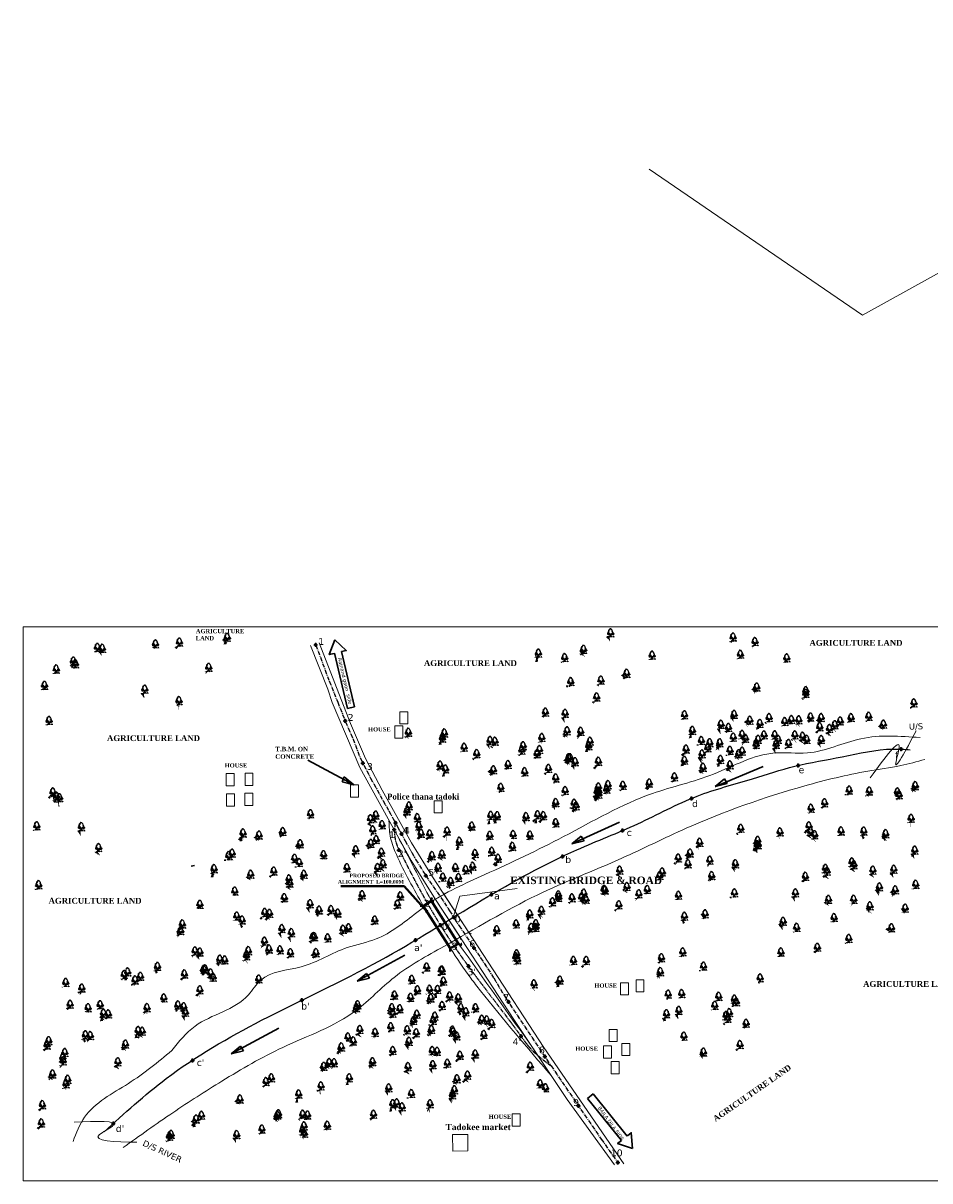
# Model space of a CAD drawing. Header units: millimetres. Extents: x -7700071838 to 844383267715, y -571436171822 to -6721321135.
# Tile 16 of 19: x -3834447680 to -3833750520, y -6732447523 to -6731557732. Entities that reach past the tile are written whole.
import ezdxf

# ---------------------------------------------------------------- set-up
doc = ezdxf.new("R2010")
doc.units = ezdxf.units.MM
doc.header["$MEASUREMENT"] = 0
doc.header["$PDMODE"] = 98
doc.header["$PDSIZE"] = 1500
doc.linetypes.add('CENTER', pattern=[50.8, 31.75, -6.35, 6.35, -6.35])
doc.linetypes.add('CENTER2', pattern=[28.575, 19.05, -3.175, 3.175, -3.175])
doc.layers.add('DIMENTION', color=7, linetype='Continuous', lineweight=9)
for name, color, linetype in [('SECTION', 7, 'Continuous'), ('TEX', 6, 'Continuous'), ('TEXT', 221, 'Continuous')]:
    doc.layers.add(name, color=color, linetype=linetype)
doc.styles.get("Standard").update_dxf_attribs({"font": 'verdana.ttf', "height": 4000})
doc.dimstyles.new('ISO-25', dxfattribs={"dimtxt": 1600, "dimasz": 4000, "dimexe": 4000, "dimexo": 4000, "dimgap": 0.02, "dimtad": 0, "dimdec": 0, "dimdsep": 46, "dimtxsty": 'Standard', "dimcen": 996, "dimclrd": 1, "dimclre": 1, "dimclrt": 1, "dimadec": 0, "dimazin": 0, "dimtfac": 1, "dimtdec": 0, "dimtix": 1, "dimtmove": 2, "dimatfit": 3, "dimfxl": 1200, "dimlwd": 0, "dimlwe": 0, "dimarcsym": 0})

# ---------------------------------------------------------------- blocks, each defined once
blk = doc.blocks.new('A$C16861002')
h = blk.add_hatch()
h.set_pattern_fill('AR-SAND,_O', color=86, scale=0.00875, angle=-7.1637)
h.set_pattern_definition([(30.3363, (-438.715158, 35.971238), (0.0015555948, 0.01679683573), [0, -0.0133, 0, -0.014875, 0, -0.01421875]), (0.3363, (-438.715158, 35.971238), (0.0184440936, 0.0225698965), [0, -0.007175, 0, -0.0119875, 0, -0.00459375]), (320.3363, (-438.725837, 35.97258), (0.02704221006, -0.0033489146), [0, -0.004375, 0, -0.01575, 0, -0.0205625]), (310.3363, (-438.725837, 35.97258), (0.0270559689, 0.0043395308), [0, -0.0021875, 0, -0.010325, 0, -0.0118125])])
edge = h.paths.add_edge_path()
edge.add_spline(control_points=[(0.44, 0.1), (0.44, 0.1), (0.41, 0.11), (0.36, 0.11), (0.27, 0.12), (0.17, 0.14), (0.08, 0.13), (0.01, 0.17), (-0.01, 0.15), (-0.01, 0.14)], knot_values=[0.028153, 0.028153, 0.028153, 0.028153, 0.042705, 0.440186, 0.998352, 1.57343, 2.182336, 2.529485, 2.667956, 2.667956, 2.667956, 2.667956], degree=3, periodic=0)
edge.add_line((-0.01, 0.14), (0.43, 0.08))
edge.add_arc((0.31, 0.12), 0.13, 342.7907, 350.3646)
at = {"color": 86}
for p, q in [((0.65, 0.39), (0.64, 0.26)), ((0.65, 0.27), (0.64, 0.16)), ((0.65, 0.17), (0.64, 0.07)), ((0.66, 0.46), (0.65, 0.39)), ((0.66, 0.39), (0.68, 0.47)), ((0.67, 0.35), (0.66, 0.27)), ((0.69, 0.47), (0.68, 0.35))]:
    blk.add_line(p, q, dxfattribs=at)
for points in [[(0.2, 0.64), (0.16, 0.63), (0.19, 0.61)], [(0.18, 0.73), (0.21, 0.65), (0.25, 0.68)], [(0.19, 0.78), (0.2, 0.75), (0.23, 0.78), (0.26, 0.77), (0.25, 0.8), (0.23, 0.79)], [(0.22, 0.6), (0.21, 0.59), (0.24, 0.57), (0.25, 0.59)], [(0.24, 0.64), (0.22, 0.63), (0.26, 0.6), (0.28, 0.62)], [(0.29, 0.76), (0.26, 0.74), (0.27, 0.72)], [(0.29, 0.88), (0.27, 0.86), (0.3, 0.85)], [(0.31, 0.71), (0.27, 0.69), (0.28, 0.65), (0.32, 0.67)], [(0.31, 0.6), (0.27, 0.57), (0.31, 0.57), (0.34, 0.55)], [(0.36, 0.93), (0.31, 0.96), (0.28, 0.94), (0.29, 0.91)], [(0.29, 0.81), (0.31, 0.76), (0.37, 0.79), (0.32, 0.8), (0.31, 0.83)], [(0.33, 0.6), (0.35, 0.57), (0.38, 0.6)], [(0.41, 1.05), (0.36, 1.04), (0.34, 1), (0.37, 1), (0.37, 0.97), (0.35, 0.96), (0.39, 0.96), (0.39, 0.99), (0.42, 1), (0.42, 1.02), (0.39, 1.02)], [(0.36, 0.91), (0.34, 0.87), (0.4, 0.84), (0.42, 0.86), (0.38, 0.87)], [(0.36, 0.84), (0.34, 0.82), (0.37, 0.81)], [(0.34, 0.66), (0.35, 0.62), (0.4, 0.68), (0.36, 0.66)], [(0.4, 1.1), (0.4, 1.09), (0.37, 1.11)], [(0.41, 0.61), (0.38, 0.58), (0.41, 0.5), (0.47, 0.53), (0.42, 0.54), (0.45, 0.57)], [(0.41, 0.94), (0.39, 0.93), (0.4, 0.91), (0.43, 0.92)], [(0.43, 1.17), (0.41, 1.15), (0.43, 1.11)], [(0.45, 1.09), (0.42, 1.07), (0.46, 1.04), (0.47, 1.06), (0.46, 1.07)], [(0.46, 0.84), (0.42, 0.82), (0.43, 0.78), (0.45, 0.78), (0.45, 0.8), (0.47, 0.81), (0.48, 0.79), (0.5, 0.8)], [(0.5, 1.22), (0.5, 1.18), (0.45, 1.19), (0.48, 1.21), (0.48, 1.23)], [(0.46, 1.27), (0.49, 1.27), (0.46, 1.24)], [(0.49, 1.15), (0.46, 1.14), (0.48, 1.11)], [(0.47, 0.56), (0.5, 0.51), (0.52, 0.56)], [(0.48, 0.77), (0.5, 0.73), (0.52, 0.76)], [(0.52, 1.32), (0.5, 1.3), (0.53, 1.3)], [(0.5, 0.62), (0.52, 0.59), (0.57, 0.59), (0.56, 0.61), (0.53, 0.61)], [(0.55, 0.53), (0.51, 0.49), (0.53, 0.47), (0.55, 0.48), (0.54, 0.5)], [(0.55, 1.27), (0.52, 1.25), (0.55, 1.23)], [(0.57, 0.69), (0.55, 0.65), (0.6, 0.65)], [(0.6, 0.52), (0.57, 0.48), (0.62, 0.49)], [(0.61, 0.59), (0.59, 0.57), (0.62, 0.55), (0.65, 0.56)], [(0.64, 0.46), (0.67, 0.52), (0.72, 0.48), (0.68, 0.49)], [(0.74, 0.47), (0.72, 0.45), (0.75, 0.44)], [(0.74, 0.5), (0.78, 0.46), (0.79, 0.49)], [(0.83, 0.49), (0.86, 0.48), (0.87, 0.51)], [(0.85, 0.65), (0.86, 0.62), (0.89, 0.63), (0.91, 0.6), (0.93, 0.66), (0.9, 0.64)], [(0.92, 0.49), (0.9, 0.46), (0.95, 0.46)], [(0.94, 0.63), (0.98, 0.59), (1.02, 0.6)], [(0.96, 0.5), (1, 0.46), (1.03, 0.48), (1.07, 0.47), (1.07, 0.52), (1.03, 0.5)], [(0.97, 0.67), (1, 0.63), (1.01, 0.67)], [(1.05, 0.59), (1.08, 0.57), (1.04, 0.57)], [(1.1, 0.66), (1.06, 0.63), (1.06, 0.62), (1.11, 0.6), (1.14, 0.61), (1.09, 0.62), (1.13, 0.65)], [(1.14, 0.75), (1.11, 0.75), (1.09, 0.71), (1.11, 0.7), (1.12, 0.73)], [(1.1, 0.52), (1.09, 0.49), (1.13, 0.48), (1.13, 0.52)], [(1.15, 0.72), (1.12, 0.7), (1.13, 0.67)], [(1.13, 0.57), (1.13, 0.54), (1.16, 0.57)], [(1.17, 0.53), (1.16, 0.51), (1.18, 0.48)]]:
    blk.add_lwpolyline(points, close=True, dxfattribs=at)
for points in [[(0.7, 1.46), (0.68, 1.46), (0.61, 1.37), (0.6, 1.31), (0.58, 1.3), (0.53, 1.29)], [(0.6, 0.07), (0.62, 0.18), (0.63, 0.3), (0.63, 0.41), (0.65, 0.47)], [(0.7, 0.46), (0.68, 0.35), (0.68, 0.25), (0.66, 0.12), (0.65, 0.06)], [(0.7, 1.46), (0.72, 1.45), (0.72, 1.45), (0.72, 1.46), (0.74, 1.48), (0.79, 1.47), (0.79, 1.46), (0.81, 1.46), (0.82, 1.43), (0.83, 1.44), (0.87, 1.42)], [(1.11, 0.76), (1.12, 0.76), (1.11, 0.85), (1.08, 0.89), (1.02, 0.89), (0.98, 0.92), (1, 0.95), (1.06, 0.96), (1.07, 0.98), (1.07, 1.05), (1.03, 1.05), (1.01, 1.09), (1.05, 1.13), (1.04, 1.13), (1.03, 1.15), (1, 1.15), (0.99, 1.15), (1.01, 1.17), (0.99, 1.21), (0.99, 1.24), (0.94, 1.22), (0.92, 1.22), (0.91, 1.24), (0.96, 1.26), (0.92, 1.33), (0.89, 1.34), (0.9, 1.39), (0.87, 1.41), (0.87, 1.42)], [(0.91, 0.46), (0.95, 0.44), (0.98, 0.45), (1.03, 0.44), (1.07, 0.46), (1.09, 0.45), (1.09, 0.48), (1.13, 0.46), (1.19, 0.48)], [(1.1, 0.7), (1.11, 0.67), (1.16, 0.65), (1.18, 0.6), (1.18, 0.57), (1.21, 0.55), (1.19, 0.48)]]:
    blk.add_lwpolyline(points, dxfattribs=at)
for centre, radius, start, end in [((0.24, 0.15), 0.227, 343.8213, 33.8793), ((0.4, 0.14), 0.0898, 354.9817, 66.5193), ((0.37, 0.11), 0.0789, 338.4127, 44.178), ((0.31, 0.12), 0.13, 343.4617, 20.2712), ((0.22, 0.18), 0.273, 338.8097, 11.1779), ((0.53, 0.08), 0.0496, 83.2374, 178.7654), ((0.59, 0.1), 0.101, 124.1986, 191.1044), ((0.67, 0.06), 0.0496, 346.9072, 82.4352), ((0.62, 0.1), 0.101, 334.5682, 41.474), ((0.99, 0.08), 0.273, 154.4947, 186.8629), ((0.81, 0.08), 0.0898, 99.1533, 170.6909), ((0.96, 0.06), 0.227, 131.7933, 181.8513), ((0.82, 0.06), 0.0789, 121.4946, 187.2599), ((0.89, 0.05), 0.13, 145.4014, 182.2109), ((0.87, 0.07), 0.227, 343.8213, 33.8793), ((1.03, 0.06), 0.0898, 354.9817, 66.5193), ((1.01, 0.03), 0.0789, 338.4127, 44.178), ((0.94, 0.04), 0.13, 343.4617, 20.2712), ((0.85, 0.1), 0.273, 338.8097, 11.1779), ((1.16, 0), 0.0496, 83.2374, 178.7654), ((1.22, 0.02), 0.101, 124.1986, 191.1044)]:
    blk.add_arc(centre, radius, start, end, dxfattribs=at)
for points, start_tangent, end_tangent in [([(0.53, 0.18), (0.53, 0.19), (0.53, 0.19), (0.54, 0.19), (0.54, 0.19), (0.54, 0.18), (0.54, 0.18), (0.54, 0.18), (0.53, 0.18), (0.53, 0.18), (0.53, 0.18)], (-0.533022, 0.846101), (-0.533022, 0.846101)), ([(0.53, 0.13), (0.53, 0.14), (0.53, 0.14), (0.54, 0.14), (0.54, 0.13), (0.54, 0.13), (0.54, 0.13), (0.54, 0.12), (0.53, 0.12), (0.53, 0.13), (0.53, 0.13)], (-0.533022, 0.846101), (-0.533022, 0.846101)), ([(0.68, 0.11), (0.68, 0.12), (0.68, 0.12), (0.67, 0.12), (0.67, 0.12), (0.67, 0.11), (0.67, 0.11), (0.67, 0.11), (0.67, 0.1), (0.68, 0.11), (0.68, 0.11)], (0.725822, 0.687882), (0.725822, 0.687882)), ([(0.69, 0.16), (0.69, 0.17), (0.69, 0.17), (0.69, 0.17), (0.69, 0.17), (0.69, 0.17), (0.69, 0.16), (0.69, 0.16), (0.69, 0.16), (0.69, 0.16), (0.69, 0.16)], (0.725822, 0.687882), (0.725822, 0.687882)), ([(1.16, 0.1), (1.16, 0.11), (1.16, 0.11), (1.17, 0.11), (1.17, 0.11), (1.17, 0.1), (1.17, 0.1), (1.17, 0.1), (1.16, 0.1), (1.16, 0.1), (1.16, 0.1)], (-0.533022, 0.846101), (-0.533022, 0.846101)), ([(1.16, 0.05), (1.16, 0.06), (1.17, 0.06), (1.17, 0.06), (1.17, 0.05), (1.17, 0.05), (1.17, 0.05), (1.17, 0.04), (1.17, 0.04), (1.16, 0.05), (1.16, 0.05)], (-0.533022, 0.846101), (-0.533022, 0.846101))]:
    blk.add_spline(points, degree=3, dxfattribs=dict(at, start_tangent=start_tangent, end_tangent=end_tangent))

msp = doc.modelspace()

# ---------------------------------------------------------------- linework, layer by layer
at = {"layer": 'DIMENTION', "color": 5, "lineweight": 30, "ltscale": 20}
for p, q in [((-3834202814.467617, -6732040753.502698), (-3834192806.095672, -6732083186.107087)), ((-3834198338.186388, -6732084490.934409), (-3834208346.558333, -6732042058.330022)), ((-3834198338.186388, -6732084490.934409), (-3834192806.095672, -6732083186.107087)), ((-3834316026.090085, -6732205192.53531), (-3834318440.076841, -6732205769.795842)), ((-3834009394.911518, -6732380713.764486), (-3834013855.087505, -6732384237.034587)), ((-3833987727.757068, -6732416594.217002), (-3834013855.087505, -6732384237.034587)), ((-3834009394.911518, -6732380713.764486), (-3833983267.581084, -6732413070.9469))]:
    msp.add_line(p, q, dxfattribs=at)
for points in [[(-3834208546.689331, -6732042105.533944), (-3834212301.624689, -6732042991.192278), (-3834208080.699511, -6732031701.549537)], [(-3834203014.598615, -6732040800.706623), (-3834199259.663259, -6732039915.04829), (-3834208080.699511, -6732031701.549537)], [(-3833983106.228076, -6732412943.487754), (-3833980078.860418, -6732410552.049843), (-3833979125.749511, -6732422567.199536)], [(-3833987566.404062, -6732416466.757854), (-3833990593.771719, -6732418858.195767), (-3833979125.749511, -6732422567.199536)]]:
    msp.add_lwpolyline(points, dxfattribs=at)
at = {"layer": 'SECTION', "color": 0, "lineweight": 5, "ltscale": 20}
for p, q in [((-3833802231.208307, -6731782073.839116), (-3833396170.471952, -6731557732.068071)), ((-3833966383.420876, -6731669903.491705), (-3833802231.208307, -6731782073.839116)), ((-3834151416.277576, -6732190573.662536), (-3834148787.324019, -6732195269.684657)), ((-3834130509.067192, -6732231272.781041), (-3834130641.223825, -6732231070.518935))]:
    msp.add_line(p, q, dxfattribs=at)
at = {"layer": 'SECTION', "color": 1, "lineweight": 5, "ltscale": 20}
for p, q in [((-3834226658.693076, -6732036021.219035), (-3834213462.797076, -6732069521.514535)), ((-3834219970.977076, -6732034102.428035), (-3834195929.984576, -6732096042.348035)), ((-3834213462.797076, -6732069521.514535), (-3834209973.066076, -6732079951.434035)), ((-3834209973.066076, -6732079951.434035), (-3834188883.196576, -6732129952.210035)), ((-3834195929.984576, -6732096042.348035), (-3834184523.838076, -6732122939.085035)), ((-3834188883.196576, -6732129952.210035), (-3834149246.695456, -6732201306.549035)), ((-3834184523.838076, -6732122939.085035), (-3834171625.298576, -6732147299.876035)), ((-3834171625.298576, -6732147299.876035), (-3834149121.583076, -6732187605.708035)), ((-3834149121.583076, -6732187605.708035), (-3834132985.785076, -6732213778.690536)), ((-3834149246.695456, -6732201306.549035), (-3834130537.426732, -6732231227.426927)), ((-3834132985.785076, -6732213778.690536), (-3834047291.008076, -6732344940.959536)), ((-3834130537.426732, -6732231227.426927), (-3834070268.985883, -6732323472.785716)), ((-3834070268.985883, -6732323472.785716), (-3834029382.292076, -6732385022.371535)), ((-3834047291.008076, -6732344940.959536), (-3833985917.748576, -6732434450.876534)), ((-3834029382.292076, -6732385022.371535), (-3833992897.210576, -6732435247.567535))]:
    msp.add_line(p, q, dxfattribs=at)
at = {"layer": 'SECTION', "color": 2, "linetype": 'CENTER', "ltscale": 100}
for p, q in [((-3834222748.174576, -6732035566.768535), (-3834215426.472076, -6732055035.203535)), ((-3834215426.472076, -6732055035.203535), (-3834212339.905349, -6732063242.396285)), ((-3834212339.905349, -6732063242.396285), (-3834205793.243576, -6732079626.025035)), ((-3834205793.243576, -6732079626.025035), (-3834199753.137537, -6732094741.951037)), ((-3834199753.137537, -6732094741.951037), (-3834193898.983575, -6732108003.934035)), ((-3834193898.983575, -6732108003.934035), (-3834188080.895076, -6732123432.809035)), ((-3834188080.895076, -6732123432.809035), (-3834180517.941076, -6732138070.603536)), ((-3834180517.941076, -6732138070.603536), (-3834170806.165576, -6732155395.827536)), ((-3834170806.165576, -6732155395.827536), (-3834166436.117104, -6732163191.731453)), ((-3834166436.117104, -6732163191.731453), (-3834163108.559576, -6732169281.815036)), ((-3834163108.559576, -6732169281.815036), (-3834159783.716296, -6732175366.93101)), ((-3834159783.716296, -6732175366.93101), (-3834153859.579515, -6732186209.264417)), ((-3834153859.579515, -6732186209.264417), (-3834151416.277576, -6732190573.662536)), ((-3834148787.324019, -6732195269.684657), (-3834145700.608818, -6732200783.39289)), ((-3834145700.608818, -6732200783.39289), (-3834138081.881106, -6732212967.675714)), ((-3834138081.881106, -6732212967.675714), (-3834123829.449075, -6732233752.070535)), ((-3834123829.449075, -6732233752.070535), (-3834119840.383576, -6732239990.946535)), ((-3834119840.383576, -6732239990.946535), (-3834115893.478773, -6732246163.883443)), ((-3834115893.478773, -6732246163.883443), (-3834112511.967412, -6732251452.548185)), ((-3834112511.967412, -6732251452.548185), (-3834095978.927076, -6732276077.682536)), ((-3834095978.927076, -6732276077.682536), (-3834085891.488036, -6732291517.262859)), ((-3834085891.488036, -6732291517.262859), (-3834076190.693575, -6732307575.029536)), ((-3834076190.693575, -6732307575.029536), (-3834041809.549576, -6732359124.303535)), ((-3834041809.549576, -6732359124.303535), (-3834003121.088064, -6732415549.54487)), ((-3834003121.088064, -6732415549.54487), (-3833990408.438213, -6732433439.649006))]:
    msp.add_line(p, q, dxfattribs=at)
at = {"layer": 'SECTION', "color": 1, "lineweight": 30, "ltscale": 20}
for p, q in [((-3834228852.43585, -6732124084.410851), (-3834193368.019289, -6732143136.497302)), ((-3833878775.01779, -6732129046.083281), (-3833915392.749382, -6732144317.116337)), ((-3834201871.940506, -6732139607.004253), (-3834200916.987157, -6732137007.075972)), ((-3834200916.987157, -6732137007.075972), (-3834193368.019289, -6732143136.497302)), ((-3833908514.489422, -6732138621.173265), (-3833915716.475513, -6732144532.171766)), ((-3833908514.489422, -6732138621.173265), (-3833907766.898934, -6732139786.934478)), ((-3834202429.112264, -6732140967.372813), (-3834201951.635589, -6732139667.408671)), ((-3834202429.112264, -6732140967.372813), (-3834193368.019289, -6732143136.497302)), ((-3833906271.717959, -6732142218.456903), (-3833915716.475513, -6732144532.171766)), ((-3833907766.898934, -6732139886.934478), (-3833906271.717959, -6732142218.456903)), ((-3833989258.293449, -6732171826.417767), (-3834025876.025041, -6732188597.450823)), ((-3834018674.038949, -6732182686.452321), (-3834025876.025041, -6732188597.450823)), ((-3834018674.038949, -6732182686.452321), (-3834017926.448462, -6732183852.213534)), ((-3834017926.448462, -6732183952.213534), (-3834016431.267487, -6732186283.73596)), ((-3834016431.267487, -6732186283.73596), (-3834025876.025041, -6732188597.450823)), ((-3834154289.807815, -6732274163.372938), (-3834190907.539407, -6732294024.405994)), ((-3834183705.553315, -6732288113.407493), (-3834190907.539407, -6732294024.405994)), ((-3834183705.553315, -6732288113.407493), (-3834182957.962828, -6732289279.168706)), ((-3834182957.962828, -6732289379.168706), (-3834181462.781853, -6732291710.691132)), ((-3834181462.781853, -6732291710.691132), (-3834190907.539407, -6732294024.405994)), ((-3834251090.468082, -6732330061.559415), (-3834287708.199674, -6732349922.592471)), ((-3834280506.213583, -6732344011.593969), (-3834287708.199674, -6732349922.592471)), ((-3834280506.213583, -6732344011.593969), (-3834279758.623095, -6732345177.355183)), ((-3834278263.44212, -6732347608.877608), (-3834287708.199674, -6732349922.592471)), ((-3834279758.623095, -6732345277.355183), (-3834278263.44212, -6732347608.877608))]:
    msp.add_line(p, q, dxfattribs=at)
at = {"layer": 'SECTION', "color": 0, "lineweight": 20, "ltscale": 20}
for p, q in [((-3834130633.290928, -6732231074.115701), (-3834124074.011592, -6732227418.826747)), ((-3834124074.011592, -6732227418.826747), (-3834104933.216676, -6732256715.24573)), ((-3834130509.067192, -6732231272.781041), (-3834111458.326232, -6732260429.417987)), ((-3834111477.697643, -6732260399.770574), (-3834111450.718724, -6732261921.142323)), ((-3834104933.216676, -6732256715.24573), (-3834102832.849457, -6732257677.697633))]:
    msp.add_line(p, q, dxfattribs=at)
at = {"layer": 'SECTION', "color": 0, "lineweight": 18, "ltscale": 20}
for p, q in [((-3834124074.011592, -6732227418.826747), (-3834124190.930552, -6732226190.609158)), ((-3834130632.691141, -6732231074.387644), (-3834131616.082417, -6732230628.51925))]:
    msp.add_line(p, q, dxfattribs=at)
at = {"layer": 'SECTION', "color": 1, "lineweight": 40, "ltscale": 40}
for p, q in [((-3834139996.504131, -6732236139.950318), (-3834142440.299511, -6732236139.950318)), ((-3834139996.504131, -6732236139.950318), (-3834133954.243151, -6732232134.247035)), ((-3834139996.504131, -6732236139.950318), (-3834119242.714359, -6732268698.275578)), ((-3834133954.243151, -6732232134.247035), (-3834133409.599511, -6732229840.399537)), ((-3834133954.243151, -6732232134.247035), (-3834112884.971889, -6732265231.347499)), ((-3834119242.714359, -6732268698.275578), (-3834112884.971889, -6732265231.347499)), ((-3834119242.714359, -6732268698.275578), (-3834119242.714359, -6732271343.399537)), ((-3834112884.971889, -6732265231.347499), (-3834110399.199511, -6732266384.599537))]:
    msp.add_line(p, q, dxfattribs=at)
at = {"layer": 'SECTION', "color": 1, "lineweight": 50, "ltscale": 40}
for p, q in [((-3834137465.221658, -6732240110.999412), (-3834137675.247961, -6732240293.669822)), ((-3834137675.247961, -6732240293.669822), (-3834137377.021658, -6732240424.599412)), ((-3834137377.021658, -6732240424.599412), (-3834137465.221658, -6732240110.999412))]:
    msp.add_line(p, q, dxfattribs=at)
at = {"layer": 'SECTION', "color": 0, "lineweight": 5, "ltscale": 20}
msp.add_lwpolyline([(-3834447679.562927, -6732021633.08416), (-3833576196.299511, -6732021633.08416), (-3833580066.164745, -6732447522.899537), (-3834447679.562927, -6732447522.899537)], close=True, dxfattribs=at)
at = {"layer": 'SECTION', "lineweight": 5, "ltscale": 20}
for points in [[(-3834158001.127691, -6732086942.603752), (-3834151924.956191, -6732086942.603752), (-3834151924.956191, -6732096362.633252), (-3834158001.127691, -6732096362.633252)], [(-3834161815.171199, -6732097759.552797), (-3834155738.9997, -6732097759.552797), (-3834155738.9997, -6732107179.582297), (-3834161815.171199, -6732107179.582297)], [(-3834291526.053821, -6732134506.344026), (-3834285449.88232, -6732134506.344026), (-3834285449.88232, -6732143926.373525), (-3834291526.053821, -6732143926.373525)], [(-3834277089.008309, -6732134270.204731), (-3834271012.836809, -6732134270.204731), (-3834271012.836809, -6732143690.23423), (-3834277089.008309, -6732143690.23423)], [(-3834195886.105038, -6732143136.497302), (-3834189809.933539, -6732143136.497302), (-3834189809.933539, -6732152556.526802), (-3834195886.105038, -6732152556.526802)], [(-3834291286.631271, -6732150081.16573), (-3834285210.459771, -6732150081.16573), (-3834285210.459771, -6732159501.19523), (-3834291286.631271, -6732159501.19523)], [(-3834277116.631271, -6732149611.16573), (-3834271040.459771, -6732149611.16573), (-3834271040.459771, -6732159031.19523), (-3834277116.631271, -6732159031.19523)], [(-3834131543.886575, -6732155325.745283), (-3834125467.715076, -6732155325.745283), (-3834125467.715076, -6732164745.774783), (-3834131543.886575, -6732164745.774783)], [(-3833988417.058199, -6732295249.152798), (-3833982340.886699, -6732295249.152798), (-3833982340.886699, -6732304669.182298), (-3833988417.058199, -6732304669.182298)], [(-3833976398.578295, -6732292932.739685), (-3833970322.406795, -6732292932.739685), (-3833970322.406795, -6732302352.769184), (-3833976398.578295, -6732302352.769184)], [(-3833997051.555974, -6732331078.321008), (-3833990975.384474, -6732331078.321008), (-3833990975.384474, -6732340498.350507), (-3833997051.555974, -6732340498.350507)], [(-3834001371.7027, -6732343763.146297), (-3833995295.531199, -6732343763.146297), (-3833995295.531199, -6732353183.175797), (-3834001371.7027, -6732353183.175797)], [(-3833987245.215544, -6732341857.371538), (-3833981169.044044, -6732341857.371538), (-3833981169.044044, -6732351277.401037), (-3833987245.215544, -6732351277.401037)], [(-3833995603.470224, -6732355758.321008), (-3833989527.298724, -6732355758.321008), (-3833989527.298724, -6732365178.350507), (-3833995603.470224, -6732365178.350507)], [(-3834071553.4472, -6732396053.006297), (-3834065477.2757, -6732396053.006297), (-3834065477.2757, -6732405473.035798), (-3834071553.4472, -6732405473.035798)], [(-3834117501.749511, -6732411990.080982), (-3834105643.749511, -6732411990.080982), (-3834105809.54873, -6732424455.116484), (-3834117336.79873, -6732424621.716483)]]:
    msp.add_lwpolyline(points, close=True, dxfattribs=at)
at = {"layer": 'SECTION', "color": 1, "lineweight": 40, "ltscale": 40}
msp.add_lwpolyline([(-3834137377.021658, -6732240424.599412), (-3834154765.032838, -6732221117.623046), (-3834203299.532838, -6732221117.623046)], dxfattribs=at)
at = {"layer": 'SECTION', "color": 2, "linetype": 'CENTER', "ltscale": 100}
msp.add_arc((-3834132018.833804, -6732179007.339956), 30176.618026, 167.2050963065, 213.9459526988, dxfattribs=at)
at = {"layer": 'SECTION', "lineweight": 18, "ltscale": 20}
for points in [[(-3833760926.303524, -6732101570.942549), (-3833776758.160156, -6732126381.010036), (-3833774134.03463, -6732114344.391665), (-3833796348.75532, -6732137705.336181)], [(-3834408338.799511, -6732402393.899537), (-3834379066.273558, -6732405444.531831), (-3834389182.249512, -6732412125.68183), (-3834360170.176731, -6732417893.198676)]]:
    msp.add_spline(points, degree=3, dxfattribs=at)
at = {"layer": 'SECTION', "lineweight": 20, "ltscale": 20}
msp.add_spline([(-3834333392.845076, -6732347426.411035), (-3834315484.129076, -6732328603.183536), (-3834274476.984576, -6732304601.464536), (-3834265051.344576, -6732293307.528037), (-3834233946.732576, -6732282950.545036), (-3834198454.709576, -6732268222.982536), (-3834176192.245575, -6732261512.824536), (-3834145098.854576, -6732241376.740035), (-3834136699.936076, -6732235081.759036), (-3834092719.226575, -6732212134.814035), (-3834032086.553076, -6732182920.940537), (-3833963840.431076, -6732149858.264035), (-3833916818.830576, -6732134878.229035), (-3833869786.009076, -6732118658.273536), (-3833844712.684577, -6732118658.273536), (-3833803604.551075, -6732107717.798535), (-3833758078.830622, -6732106850.936968)], degree=3, dxfattribs=at)
at = {"layer": 'SECTION', "color": 0, "lineweight": 25, "ltscale": 20}
msp.add_spline([(-3834385430.232576, -6732409876.886536), (-3834337651.214576, -6732368914.626037), (-3834264293.927076, -6732324097.952035), (-3834173560.921075, -6732278316.272037), (-3834094716.564576, -6732231563.975537), (-3834021847.390576, -6732193053.503535), (-3833975100.704576, -6732173085.734035), (-3833929509.781576, -6732151861.212535), (-3833886774.603076, -6732138491.391035), (-3833854312.250076, -6732128869.383535), (-3833817911.326075, -6732121553.291535), (-3833779036.171576, -6732115643.449536), (-3833765548.050569, -6732116160.399537)], degree=3, dxfattribs=at)
at = {"layer": 'SECTION', "color": 0, "lineweight": 20, "ltscale": 20}
for points in [[(-3834370803.659075, -6732421922.630036), (-3834332590.543576, -6732395171.766035), (-3834294882.373076, -6732370889.522037), (-3834247959.349511, -6732344929.149537), (-3834191519.389235, -6732316411.755864), (-3834162390.415576, -6732291119.433035), (-3834124182.910576, -6732267336.523536), (-3834052419.005076, -6732227877.877035), (-3833987864.592076, -6732199763.661536), (-3833937858.205575, -6732176569.854536), (-3833846710.022576, -6732143950.651801), (-3833798190.418576, -6732132701.355037), (-3833772926.337076, -6732128364.438537), (-3833754366.803076, -6732123634.787036)], [(-3834333392.845076, -6732347426.411035), (-3834366764.099076, -6732372696.103037), (-3834400471.983076, -6732398588.560536), (-3834409291.689076, -6732417232.252036)]]:
    msp.add_spline(points, degree=3, dxfattribs=at)
at = {"layer": 'SECTION', "color": 6, "lineweight": 5, "ltscale": 20}
for points in [[(-3834139996.504131, -6732236139.950318), (-3834160686.569533, -6732196785.692648), (-3834165152.354984, -6732184019.693492), (-3834166377.775501, -6732170817.993194)], [(-3834133954.243151, -6732232134.247035), (-3834159857.813579, -6732182204.224199)], [(-3834119242.714359, -6732268698.275578), (-3834103533.73057, -6732291665.845992), (-3834096004.978154, -6732301486.053319), (-3834041721.585901, -6732366447.173751)], [(-3834112884.971889, -6732265231.347499), (-3834054712.096155, -6732346891.654552)]]:
    msp.add_spline(points, degree=3, dxfattribs=at)
at = {"layer": 'SECTION', "color": 2, "linetype": 'CENTER', "ltscale": 100}
msp.add_spline([(-3834157052.29065, -6732195858.283961), (-3834152562.290649, -6732204968.283961), (-3834142482.290649, -6732224158.283961), (-3834122502.290649, -6732257908.283961), (-3834089022.290649, -6732304248.283961), (-3834064802.290649, -6732336488.283961), (-3834058762.290649, -6732344468.283961), (-3834041809.549576, -6732359124.303535)], degree=3, dxfattribs=at)
at = {"layer": 'SECTION', "color": 230, "ltscale": 20}
for p in [(-3834222748.174576, -6732035566.768535), (-3834200082.94454, -6732093916.578401), (-3833772665.104181, -6732115754.251445), (-3834186456.351731, -6732126577.047602), (-3833851870.529368, -6732128257.155112), (-3833933722.313569, -6732153564.532498), (-3834161446.137936, -6732172324.373023), (-3834162413.971363, -6732177602.58319), (-3834156821.647905, -6732180788.097713), (-3833986858.962555, -6732178305.948472), (-3834158745.848853, -6732193270.145537), (-3834033000.822218, -6732198160.644739), (-3834138081.881106, -6732212967.675714), (-3834087660.963954, -6732227401.941238), (-3834116645.861525, -6732244987.16105), (-3834126887.098507, -6732251010.183018), (-3834145987.905759, -6732262513.773327), (-3834101027.441857, -6732268558.172982), (-3834105340.917899, -6732282546.654669), (-3834233336.290363, -6732308598.987379), (-3834074584.576685, -6732309983.156492), (-3834064894.997976, -6732336361.427651), (-3834046533.065091, -6732352042.113498), (-3834317423.419269, -6732355056.163109), (-3834020688.532461, -6732389928.280776), (-3834378308.653988, -6732403522.21918), (-3833990408.438213, -6732433439.649006)]:
    msp.add_point(p, dxfattribs=at)

# ---------------------------------------------------------------- block references
at = {"color": 230, "ltscale": 20, "xscale": 4668.519492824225, "yscale": 4668.519492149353, "zscale": 4668.519491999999, "rotation": 7.276220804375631}
for p in [(-3833998809.561184, -6732030350.28595), (-3834054294.711184, -6732045932.28595), (-3834034143.461184, -6732049323.08595), (-3834019617.411184, -6732043046.18595), (-3833966893.274724, -6732047505.739251), (-3834006262.461184, -6732066673.98595), (-3834029512.961184, -6732067815.68595), (-3834009561.127224, -6732079637.072751)]:
    msp.add_blockref('A$C16861002', p, dxfattribs=at)
at = {"color": 230, "lineweight": 9, "ltscale": 20, "xscale": 4668.519492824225, "yscale": 4668.519492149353, "zscale": 4668.519491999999, "rotation": 7.276220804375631}
msp.add_blockref('A$C16861002', (-3833986479.530224, -6732061475.884251), dxfattribs=at)
at = {"layer": 'SECTION', "color": 230, "ltscale": 20, "xscale": 4668.519492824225, "yscale": 4668.519492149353, "zscale": 4668.519491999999, "rotation": 7.276220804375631}
for p in [(-3834348738.294225, -6732038809.464251), (-3834330334.016471, -6732037385.345002), (-3834293584.577913, -6732033750.907065), (-3833904639.166725, -6732033535.594251), (-3833887852.550725, -6732037030.93575), (-3834393380.375066, -6732041444.289659), (-3834389666.891725, -6732042276.753251), (-3833899045.498225, -6732046810.037251), (-3834425041.094224, -6732058204.96275), (-3834411862.029725, -6732051971.69725), (-3834410367.122383, -6732054056.331672), (-3834307809.696725, -6732056819.16925), (-3833863373.939225, -6732049604.066251), (-3834434062.778225, -6732070671.493751), (-3834356958.541447, -6732073607.987588), (-3833886455.536225, -6732071950.687751), (-3833848685.650225, -6732074744.71675), (-3834330706.147225, -6732082447.93325), (-3833848733.414267, -6732076886.103735), (-3833765628.361184, -6732084189.03595), (-3834048992.911184, -6732091289.135949), (-3834033822.511184, -6732092180.93595), (-3833941993.875725, -6732093321.082251), (-3833903823.061184, -6732092986.98595), (-3834430589.878725, -6732097686.051251), (-3833913997.480725, -6732100631.56375), (-3833891739.661184, -6732097512.135949), (-3833884022.676138, -6732099992.011534), (-3833876956.959725, -6732095469.90375), (-3833864962.472472, -6732098536.740243), (-3833859772.061184, -6732097007.43595), (-3833854127.835225, -6732097192.32725), (-3833845083.709225, -6732095037.89525), (-3833838057.392927, -6732102511.277076), (-3833836897.989725, -6732095469.90375), (-3833826395.865374, -6732100951.188966), (-3833822254.584725, -6732098050.73375), (-3833813959.511184, -6732095500.68595), (-3833800366.911184, -6732094496.18595), (-3833789038.111184, -6732100528.08595), (-3834154317.637724, -6732106780.67175), (-3834128209.272856, -6732111255.322363), (-3834126670.161184, -6732107392.98595), (-3834051754.061184, -6732110791.135949), (-3834032266.761184, -6732105638.78595), (-3834021858.33031, -6732106095.802157), (-3833935962.588225, -6732105361.215251), (-3833908256.272787, -6732103079.105063), (-3833904521.346225, -6732110522.875251), (-3833897687.411684, -6732108426.417548), (-3833895130.942633, -6732111385.987208), (-3833880833.815225, -6732108800.451751), (-3833872589.424983, -6732108732.947076), (-3833857124.93686, -6732108771.163711), (-3833851177.998834, -6732109802.816237), (-3833830537.146022, -6732103851.644181), (-3834111438.511184, -6732118256.28595), (-3834091457.595725, -6732113058.821251), (-3834087727.197165, -6732113659.04602), (-3834067059.816842, -6732120498.206946), (-3834066052.078323, -6732117055.868037), (-3834053558.028561, -6732120024.610385), (-3834015643.511184, -6732117085.18595), (-3834014635.772665, -6732113642.847039), (-3833940825.411184, -6732119702.567668), (-3833929072.894225, -6732113103.705251), (-3833924148.709898, -6732118682.854663), (-3833922609.598225, -6732114820.51825), (-3833914855.887225, -6732114820.51825), (-3833886949.793402, -6732116123.936374), (-3833885410.68173, -6732112261.59996), (-3833871600.766898, -6732116102.024663), (-3833870061.655224, -6732112239.688251), (-3833862035.861184, -6732115355.48595), (-3833848096.547724, -6732112239.688251), (-3833836864.561184, -6732112339.53595), (-3834101786.526225, -6732123185.352615), (-3834055269.870725, -6732123185.352615), (-3834031084.875549, -6732126372.703556), (-3834029973.561184, -6732126243.28595), (-3834008256.440494, -6732129107.262177), (-3833942053.421759, -6732128289.198377), (-3833928489.661184, -6732123398.83595), (-3833914394.811184, -6732127671.635949), (-3833907093.811184, -6732120635.23595), (-3833900212.482225, -6732123185.352615), (-3833897631.209591, -6732121310.474936), (-3834129872.689225, -6732131893.269751), (-3834125775.612906, -6732134939.785369), (-3834088949.961184, -6732135641.48595), (-3834077666.986725, -6732131595.913251), (-3834064937.511184, -6732137116.385949), (-3834046657.753225, -6732134608.75175), (-3834026148.577649, -6732129425.750394), (-3833927776.868725, -6732133744.734751), (-3833907022.641746, -6732131815.909518), (-3834041058.474225, -6732141919.233251), (-3834000855.782706, -6732147077.79084), (-3833969126.253725, -6732145790.478251), (-3833949747.586725, -6732141055.21625), (-3834427614.609388, -6732152633.307855), (-3834424849.149399, -6732155885.111956), (-3834083278.211184, -6732149136.08595), (-3834033779.887821, -6732151558.030207), (-3834009163.803603, -6732152230.869454), (-3834008156.065084, -6732148788.530543), (-3834008052.489237, -6732152101.451848), (-3834007889.198225, -6732154391.374751), (-3834001863.521225, -6732150520.12975), (-3833989368.937725, -6732147507.291251), (-3833815370.501225, -6732151182.168751), (-3833799958.457725, -6732151883.481251), (-3833778245.822725, -6732152579.18325), (-3833777023.008166, -6732154799.766498), (-3833764572.411184, -6732147786.135949), (-3834422544.421725, -6732157000.257251), (-3834153806.361184, -6732163377.93595), (-3834041058.474225, -6732160837.839251), (-3834026841.467225, -6732161269.847751), (-3834025346.559883, -6732163354.482171), (-3833834283.496725, -6732160972.49125), (-3834229560.361184, -6732169365.73595), (-3834183459.306374, -6732173253.702466), (-3834179318.025725, -6732170353.247251), (-3834155345.472857, -6732167240.272363), (-3834147436.361184, -6732172354.73595), (-3834091019.976725, -6732170729.15075), (-3834086009.798363, -6732170915.487956), (-3834063881.988225, -6732171593.16775), (-3834054939.906531, -6732170181.127755), (-3834050574.482435, -6732170841.22914), (-3833844786.352725, -6732165169.14525), (-3833767737.356225, -6732172866.75125), (-3834440004.297724, -6732178623.12425), (-3834405780.247725, -6732179318.826251), (-3834181680.046225, -6732181787.446251), (-3834174549.100725, -6732177815.212251), (-3834146189.311184, -6732178714.93595), (-3834124494.561184, -6732182720.68595), (-3834105528.998646, -6732178842.172954), (-3834041058.474225, -6732176322.819251), (-3833898720.089225, -6732180558.746751), (-3833846340.789738, -6732178683.169002), (-3833821671.092724, -6732182657.07375), (-3833804160.722225, -6732182657.07375), (-3834281445.957224, -6732184199.961251), (-3834269105.811184, -6732185748.885949), (-3834250853.311184, -6732183058.78595), (-3834179026.279725, -6732189243.80075), (-3834144564.961184, -6732184450.385949), (-3834137968.640725, -6732184923.715751), (-3834115139.516225, -6732190517.384251), (-3834091662.569123, -6732185929.298785), (-3834073790.131225, -6732185355.724251), (-3834060869.149724, -6732185782.122251), (-3833930376.161184, -6732191361.83595), (-3833885741.744504, -6732189923.243964), (-3833868602.925225, -6732183352.77575), (-3833845068.164334, -6732183014.230737), (-3833841986.713225, -6732185451.10275), (-3833787351.664225, -6732184755.40075), (-3834392505.804725, -6732195359.24575), (-3834289804.303888, -6732199642.723475), (-3834237500.811184, -6732192425.135949), (-3834194752.511225, -6732197092.89025), (-3834183167.560374, -6732192144.255965), (-3834175031.603725, -6732198978.01825), (-3834128492.506225, -6732200408.69575), (-3834103076.941225, -6732199976.687251), (-3834090167.661781, -6732198254.263751), (-3834074384.711184, -6732194507.635949), (-3833937718.811184, -6732199581.58595), (-3833886113.295725, -6732193148.708751), (-3833885455.428278, -6732193328.725399), (-3833764937.716725, -6732197345.36275), (-3834292459.368725, -6732201626.174251), (-3834241807.911184, -6732203682.885949), (-3834241807.911184, -6732203682.885949), (-3834238229.565854, -6732206890.802041), (-3834219537.411184, -6732200813.93595), (-3834173853.398725, -6732207825.776751), (-3834136161.461184, -6732201624.885949), (-3834085390.111184, -6732203624.08595), (-3833946842.611184, -6732203359.48595), (-3833939345.719725, -6732207836.99775), (-3833922536.661725, -6732205037.358251), (-3833902922.353725, -6732207836.99775), (-3833813266.563725, -6732206434.37275), (-3833811771.656383, -6732208519.007171), (-3834303752.18819, -6732211651.693923), (-3834275571.361184, -6732215876.53595), (-3834257820.141725, -6732213385.78225), (-3834234624.511184, -6732215876.53595), (-3834201578.911184, -6732210854.03595), (-3834177994.679373, -6732210726.231965), (-3834131408.461184, -6732210491.43595), (-3834127782.461184, -6732218108.48595), (-3834118152.354724, -6732210726.405251), (-3834115777.461184, -6732218358.385949), (-3834110274.761184, -6732212363.23595), (-3834104897.011184, -6732209741.73595), (-3833991882.441725, -6732212729.353751), (-3833961058.354724, -6732216926.007751), (-3833959123.837229, -6732214103.664209), (-3833921134.036725, -6732216926.007751), (-3833849110.924805, -6732217561.737173), (-3833833582.184225, -6732211332.339251), (-3833832359.369666, -6732213552.922498), (-3833797158.818225, -6732212729.353751), (-3833781045.462224, -6732212033.651751), (-3834438607.283225, -6732223955.964251), (-3834246117.461184, -6732219463.33595), (-3834245442.90189, -6732222664.35249), (-3834121779.961184, -6732221479.68595), (-3833986277.552225, -6732225319.315751), (-3833792085.117043, -6732225612.956591), (-3833764268.611184, -6732223638.135949), (-3834287784.611184, -6732228788.03595), (-3834249770.411184, -6732233864.43595), (-3834189884.282065, -6732231656.723289), (-3834160510.92011, -6732232592.498469), (-3834038965.238332, -6732231770.650477), (-3834038808.663725, -6732233712.623751), (-3834028506.011184, -6732234021.23595), (-3834021174.934297, -6732233487.655667), (-3834019389.00898, -6732230367.427827), (-3834017797.341225, -6732235109.63825), (-3834003862.034321, -6732227458.853866), (-3834003086.610224, -6732228118.955251), (-3833977105.011184, -6732230909.73595), (-3833970651.711184, -6732227577.73595), (-3833946629.461184, -6732232024.48595), (-3833903623.666225, -6732230217.28225), (-3833856697.444225, -6732230217.28225), (-3833831290.811184, -6732235167.83595), (-3833811962.761184, -6732235167.83595), (-3833779924.957842, -6732227889.904576), (-3834314626.454225, -6732238975.27275), (-3834229884.021231, -6732238519.007328), (-3834222911.571712, -6732243341.449084), (-3834213792.161184, -6732243132.78595), (-3834162727.777225, -6732238778.905251), (-3834052013.761184, -6732243578.68595), (-3834043497.561184, -6732237051.885949), (-3833992459.161184, -6732239352.43595), (-3833799411.411184, -6732240180.53595), (-3833772302.161184, -6732241934.73595), (-3834286226.103225, -6732247968.90425), (-3834282129.026906, -6732251015.419869), (-3834264796.261184, -6732245286.33595), (-3834261065.862624, -6732245886.560718), (-3834208553.057548, -6732245656.933775), (-3834180092.411184, -6732251004.635949), (-3834060929.311184, -6732246347.18595), (-3834056266.138363, -6732253848.888777), (-3833942049.980725, -6732248148.44025), (-3833926147.461184, -6732246300.635949), (-3833866139.915725, -6732252025.295751), (-3833827025.361184, -6732249203.885949), (-3834329449.311184, -6732259189.98595), (-3834328119.767612, -6732254110.805413), (-3834251586.876225, -6732257652.627251), (-3834244333.966329, -6732260836.786828), (-3834204592.99322, -6732258223.494578), (-3834200329.348225, -6732256962.53575), (-3834086338.68647, -6732258453.926116), (-3834071425.111184, -6732254059.78595), (-3834059822.423519, -6732256813.825162), (-3834056319.034225, -6732256794.22075), (-3833855788.543225, -6732256760.55775), (-3833782844.511184, -6732256975.28595), (-3834264968.923197, -6732267297.822877), (-3834227759.51809, -6732264009.699857), (-3834226648.203725, -6732263880.28225), (-3834216345.061184, -6732264803.03595), (-3833815728.411184, -6732265246.48595), (-3834318339.937566, -6732274801.816159), (-3834314626.454225, -6732275634.27975), (-3834278913.68057, -6732278517.091077), (-3834277374.568898, -6732274654.754663), (-3834261473.820311, -6732273408.026214), (-3834252997.061184, -6732274002.78595), (-3834244985.561184, -6732276202.885949), (-3834225358.611184, -6732276202.885949), (-3834071741.197695, -6732279319.158433), (-3834071029.765225, -6732277076.17825), (-3833959734.276725, -6732280016.080251), (-3833943348.911184, -6732275585.48595), (-3833867862.339225, -6732275712.826751), (-3833839826.611184, -6732272013.385949), (-3834347184.185725, -6732286703.79625), (-3834311580.38809, -6732288909.098857), (-3834310469.073725, -6732288779.681251), (-3834299277.561184, -6732281151.885949), (-3834295547.162624, -6732281752.110719), (-3834140314.616774, -6732287151.812394), (-3834128458.661184, -6732289582.33595), (-3834070518.383136, -6732281539.741681), (-3834027447.401225, -6732282170.51225), (-3834017528.037225, -6732282170.51225), (-3833927384.133725, -6732286479.37625), (-3834372812.949725, -6732292931.451251), (-3834370157.884887, -6732290948.000475), (-3834364482.088873, -6732297212.089465), (-3834360340.808225, -6732294311.634251), (-3834326575.461184, -6732292627.68595), (-3834306371.997406, -6732291826.196869), (-3834304414.682463, -6732295029.245166), (-3834269358.784285, -6732296358.13845), (-3834151684.661184, -6732296716.73595), (-3834129033.994457, -6732289736.149464), (-3834127378.211184, -6732298029.93595), (-3834037798.773725, -6732297245.92575), (-3833960592.683225, -6732290782.62975), (-3833883824.211725, -6732295523.502251), (-3834417808.561184, -6732299083.43595), (-3834405370.681225, -6732303305.26575), (-3834314626.454225, -6732304685.44875), (-3834147315.393317, -6732304671.795135), (-3834137991.959301, -6732304272.828428), (-3834131885.77388, -6732304455.168814), (-3834057721.659225, -6732300157.77525), (-3834414375.533725, -6732315754.965251), (-3834391271.346846, -6732316087.595942), (-3834342331.103225, -6732310913.103751), (-3834193329.268121, -6732316207.079736), (-3834164956.311184, -6732308697.23595), (-3834152610.761184, -6732310500.43595), (-3834137037.241502, -6732310971.650329), (-3834122588.461184, -6732309461.635949), (-3834115951.411184, -6732310990.43595), (-3833954555.785224, -6732308012.47525), (-3833944204.412724, -6732307580.46675), (-3833915736.735725, -6732309734.898751), (-3833903662.939724, -6732311889.33075), (-3833902168.032382, -6732313973.965171), (-3834400567.911184, -6732318444.195001), (-3834388775.906883, -6732322639.240924), (-3834385045.508323, -6732323239.465692), (-3834355311.511184, -6732318444.195001), (-3834331488.073982, -6732316407.894999), (-3834326979.817129, -6732317645.948016), (-3834325707.191725, -6732321977.00975), (-3834194228.25126, -6732318444.195001), (-3834166999.611184, -6732318444.195001), (-3834166374.861184, -6732322716.135949), (-3834160894.596809, -6732319250.373942), (-3834147768.259007, -6732323451.743749), (-3834133949.917612, -6732324945.205413), (-3834128398.897708, -6732316812.83781), (-3834113937.511184, -6732318444.195001), (-3834110112.527648, -6732321626.659446), (-3834102679.761184, -6732318444.195001), (-3833955851.810725, -6732323087.888751), (-3833946358.844725, -6732320501.448251), (-3833918755.184725, -6732316624.592751), (-3833910017.289186, -6732324378.601298), (-3833907545.405725, -6732322223.871751), (-3834167903.661184, -6732333150.68595), (-3834150317.561184, -6732328314.385949), (-3834135279.461184, -6732328314.385949), (-3834097811.611184, -6732327297.635949), (-3834094081.212624, -6732327897.860719), (-3834090274.359555, -6732330581.260373), (-3833908794.474627, -6732326599.184546), (-3833894601.982225, -6732330409.59125), (-3834402599.094224, -6732339274.181251), (-3834398868.695665, -6732339874.406018), (-3834362088.556855, -6732335960.710555), (-3834358955.014725, -6732336502.594251), (-3834200785.111184, -6732341039.68595), (-3834191607.411184, -6732335186.635949), (-3834179884.161184, -6732337477.385949), (-3834155161.211184, -6732335441.43595), (-3834148279.161184, -6732337732.18595), (-3834136553.461184, -6732335186.635949), (-3834120403.061184, -6732335666.83595), (-3834119765.181953, -6732337039.72866), (-3834117210.777019, -6732340142.996842), (-3834096282.811184, -6732339003.73595), (-3833942481.989225, -6732340312.123751), (-3834432175.361184, -6732347142.635949), (-3834430845.817612, -6732343773.455413), (-3834371834.311184, -6732346424.78595), (-3834205881.111184, -6732348676.33595), (-3834196688.034865, -6732344086.201569), (-3834166307.276225, -6732351364.808751), (-3834153857.576725, -6732344374.125751), (-3834135960.081725, -6732351364.808751), (-3833899348.465225, -6732346769.809251), (-3834420065.522856, -6732356742.872363), (-3834419732.275898, -6732359339.888221), (-3834418526.411184, -6732352880.53595), (-3834377660.421725, -6732360021.81025), (-3834215195.481133, -6732360595.04098), (-3834211443.748725, -6732360689.45975), (-3834181870.803225, -6732359909.60025), (-3834132229.683165, -6732351965.033519), (-3834114655.361184, -6732355034.08595), (-3834102910.061184, -6732354019.78595), (-3833927404.075857, -6732352563.861085), (-3834427865.811184, -6732369378.83595), (-3834219336.761782, -6732363495.496196), (-3834154637.436225, -6732363797.676751), (-3834135490.161184, -6732362205.23595), (-3834124320.611184, -6732361146.83595), (-3834060598.561184, -6732363437.58595), (-3834417592.365595, -6732376944.433896), (-3834416262.822023, -6732373575.253359), (-3834263835.329374, -6732375242.923466), (-3834259694.048725, -6732372342.46825), (-3834221559.480225, -6732378558.902251), (-3834199773.908725, -6732372342.46825), (-3834116928.961184, -6732373107.73595), (-3834108772.911184, -6732370309.83595), (-3834052952.111184, -6732376924.83595), (-3834238682.726225, -6732384775.336251), (-3834169421.103725, -6732380113.010751), (-3834152010.511184, -6732384443.885949), (-3834120506.472857, -6732385434.822363), (-3834118967.361184, -6732381572.48595), (-3834048855.034865, -6732379971.351568), (-3834435767.061184, -6732393050.73595), (-3834283813.588225, -6732388663.41275), (-3834166379.761184, -6732392332.885949), (-3834163257.031276, -6732391622.533605), (-3834159159.954958, -6732394669.049223), (-3834137643.711184, -6732392332.885949), (-3834317527.814373, -6732403996.735966), (-3834313386.533725, -6732401096.28075), (-3834255020.502224, -6732401096.28075), (-3834254248.522682, -6732400000.53806), (-3834235568.898725, -6732400316.42125), (-3834231838.500165, -6732400916.646019), (-3834181096.554224, -6732400316.42125), (-3834436542.619225, -6732407054.631751), (-3834266949.811184, -6732411700.135949), (-3834235568.898725, -6732412749.28925), (-3834234561.160205, -6732409306.95034), (-3834216666.011184, -6732408831.18595), (-3834338123.495059, -6732417259.83137), (-3834336731.824225, -6732415857.506251), (-3834286346.461184, -6732416004.78595), (-3834234346.084166, -6732414969.872498)]:
    msp.add_blockref('A$C16861002', p, dxfattribs=at)

# ---------------------------------------------------------------- texts
at = {"layer": 'SECTION', "ltscale": 20, "char_height": 5200, "attachment_point": 1}
for s, insert in [('1', (-3834220785.439463, -6732030421.972644)), ('2', (-3834198120.209427, -6732088771.78251)), ('f', (-3833777349.745317, -6732117678.283961)), ('3', (-3834183352.615985, -6732126395.01438)), ('e', (-3833851448.585482, -6732129018.189351)), ('d', (-3833933349.536095, -6732155033.319743)), ("1'", (-3834166268.912793, -6732178903.301823)), ('4', (-3834155928.912793, -6732175643.301823)), ('4', (-3834154858.912793, -6732175643.301823)), ('c', (-3833983646.461233, -6732177268.283961)), ("2'", (-3834159597.063726, -6732193526.408473)), ('b', (-3834030866.461233, -6732197968.283961)), ('5', (-3834136119.145993, -6732207822.879823)), ('a', (-3834085529.604557, -6732225969.668262)), ("2''", (-3834139592.903917, -6732231596.781595)), ('0', (-3834115749.604557, -6732243619.668262)), ("0'", (-3834125713.157038, -6732249479.405245)), ('6', (-3834104687.499192, -6732262643.766596)), ("a'", (-3834146996.461233, -6732265708.283961)), ("3''", (-3834118075.005821, -6732264568.268783)), ("3'", (-3834105954.675343, -6732284362.578568)), ('7', (-3834078528.629394, -6732303841.694051)), ("b'", (-3834233912.085643, -6732310646.965428)), ("4'", (-3834071278.912793, -6732337923.301823)), ('8', (-3834051042.441275, -6732344316.403785)), ("c'", (-3834314210.917947, -6732354018.498598)), ('9', (-3834024808.984949, -6732384693.009757)), ("d'", (-3834376456.461343, -6732404724.75118)), ('10', (-3833995806.04338, -6732423396.593574))]:
    msp.add_mtext(s, dxfattribs=dict(at, insert=insert))
at = {"layer": 'SECTION', "color": 2, "linetype": 'CENTER2', "ltscale": 800, "char_height": 4655, "width": 45625.125, "attachment_point": 1}
for s, insert, rotation in [(' U/S', (-3833768712.372382, -6732096159.234566), 1.7793857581), (' D/S RIVER', (-3834356184.237214, -6732415138.732299), 335.2643013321)]:
    msp.add_mtext(s, dxfattribs=dict(at, insert=insert, rotation=rotation))
at = {"layer": 'TEX'}
for s, insert, char_height, width, attachment_point in [('\\pxt11;{\\fTimes New Roman|b1|i0|c0|p18;AGRICULTURE LAND}', (-3834314895.477708, -6732023386.373034), 3247.36628344, 37186.84513268, 1), ('\\pxt11;{\\fTimes New Roman|b1|i0|c0|p18;AGRICULTURE LAND}', (-3833843063.648708, -6732031802.123034), 4472.3662935, 83546.09919709, 1), ('\\pxt11;{\\fTimes New Roman|b1|i0|c0|p18;AGRICULTURE LAND}', (-3834139524.799511, -6732047406.049537), 4472.3662935, 83546.09919709, 1), ('\\pxt11;{\\fTimes New Roman|b1|i0|c0|p18;HOUSE}', (-3834182455.294037, -6732098843.411099), 3247.36628344, 37186.84513268, 1), ('\\pxt11;{\\fTimes New Roman|b1|i0|c0|p18;AGRICULTURE LAND}', (-3834383200.10036, -6732105056.554824), 4472.3662935, 83546.09919709, 1), ('\\pt3.792e+004;{\\fTimes New Roman|b1|i0|c0|p18;T.B.M. ON CONCRETE}', (-3834253773.162467, -6732113923.895111), 3447.3663, 26643.28911052, 1), ('\\pxt11;{\\fTimes New Roman|b1|i0|c0|p18;HOUSE}', (-3834292717.063076, -6732126570.83005), 3247.36628344, 37186.84513268, 1), ('{\\fTimes New Roman|b1|i0|c0|p18;Police thana tadoki}', (-3834167865.851808, -6732149954.026933), 4472.3662935, 79827.80229723, 1), ('\\pxt11;{\\fTimes New Roman|b1|i0|c0|p18;    PROPOSED BRIDGE ALIGNMENT  L=100.00M }', (-3834154960.015543, -6732211508.723046), 2836.12775846, 50490.61729558, 3), ('\\pxt11;{\\fTimes New Roman|b1|i0|c0|p18;   EXISTING BRIDGE & ROAD}', (-3834079841.824164, -6732213658.085785), 5788.0158336, 156527.63782808, 1), ('\\pxt11;{\\fTimes New Roman|b1|i0|c0|p18;AGRICULTURE LAND}', (-3834428117.649511, -6732230016.799537), 4472.3662935, 83546.09919709, 1), ('\\pxt11;{\\fTimes New Roman|b1|i0|c0|p18;HOUSE}', (-3834008415.499511, -6732295812.95905), 3247.36628344, 37186.84513268, 1), ('\\pxt11;{\\fTimes New Roman|b1|i0|c0|p18;AGRICULTURE LAND}', (-3833801824.033599, -6732293975.005594), 4472.3662935, 83546.09919709, 1), ('\\pxt11;{\\fTimes New Roman|b1|i0|c0|p18;HOUSE}', (-3834023127.749511, -6732344326.95255), 3247.36628344, 37186.84513268, 1), ('\\pxt11;{\\fTimes New Roman|b1|i0|c0|p18;HOUSE}', (-3834089773.003576, -6732396616.812551), 3247.36628344, 37186.84513268, 1), ('\\pxt11;{\\fTimes New Roman|b1|i0|c0|p18;Tadokee market}', (-3834122847.611576, -6732403806.325536), 4717.3662935, 53174.76206453, 1)]:
    msp.add_mtext(s, dxfattribs=dict(at, insert=insert, char_height=char_height, width=width, attachment_point=attachment_point))
at = {"layer": 'TEX', "insert": (-3833917817.583478, -6732398604.278673), "char_height": 4472.3662935, "width": 83546.09919709, "attachment_point": 1, "rotation": 34.8556917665}
msp.add_mtext('\\pxt11;{\\fTimes New Roman|b1|i0|c0|p18;AGRICULTURE LAND}', dxfattribs=at)
at = {"layer": 'TEXT', "color": 191, "lineweight": 30, "char_height": 2779.0556976, "width": 56960.64701096, "attachment_point": 3}
for s, insert, rotation in [('Rajnand gaon  side ', (-3834194634.720325, -6732080736.665296), 283.2715165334), ('BAILA DILA SIDE', (-3833985445.071491, -6732415236.528666), 305.8329563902)]:
    msp.add_mtext(s, dxfattribs=dict(at, insert=insert, rotation=rotation))

# ---------------------------------------------------------------- leaders
at = {"layer": 'SECTION', "color": 1, "lineweight": 40, "ltscale": 40}
msp.add_leader([(-3834116534.293598, -6732243393.77925), (-3834112001.581334, -6732228619.795), (-3834067848.726114, -6732222750.556937)], dimstyle='ISO-25', override={"dimtxt": 4000, "dimfxl": 300}, dxfattribs=at)

doc.saveas('drawing.dxf')
